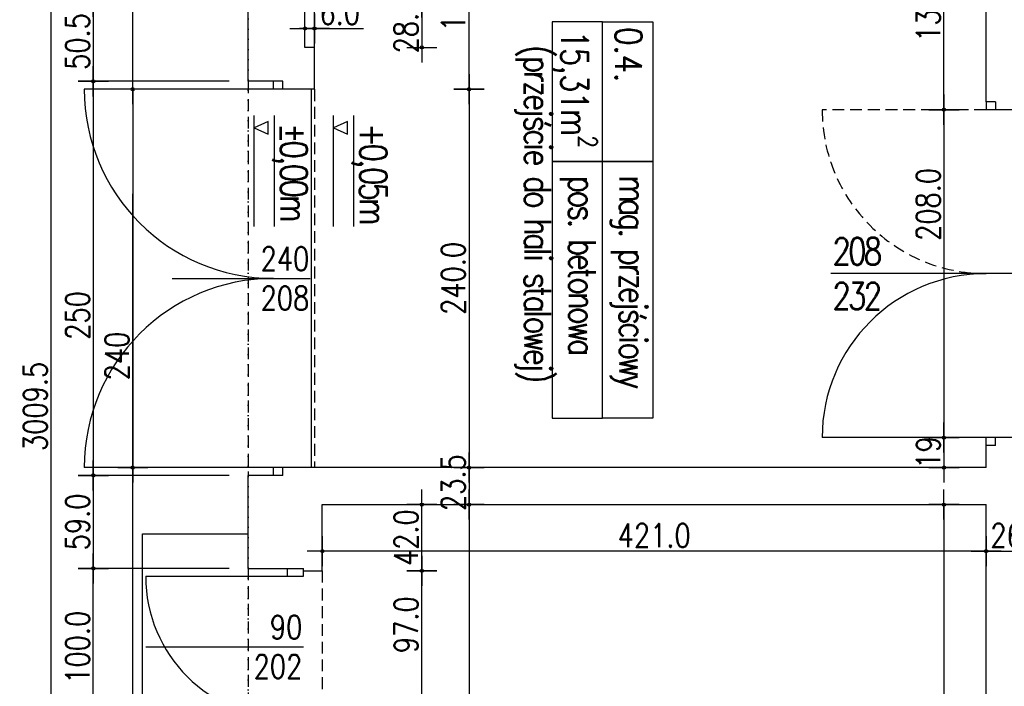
# Model space of a CAD drawing. Header units: millimetres. Extents: x 22865 to 60762, y -18816 to 15611.
# Tile 34 of 256: x 40391 to 41016, y -12675 to -12252. Entities that reach past the tile are written whole.
import ezdxf

# ---------------------------------------------------------------- set-up
doc = ezdxf.new("R2010")
doc.units = ezdxf.units.MM
doc.linetypes.add('DASHED2', pattern=[0.375, 0.25, -0.125])
doc.linetypes.add('DOT', pattern=[6.35, 0, -6.35])
for name, color, linetype in [('OPISY', 6, 'Continuous'), ('sciany murowane', 4, 'Continuous'), ('widokowa', 2, 'Continuous'), ('wyburzenia', 14, 'Continuous'), ('WYMIARY', 6, 'Continuous')]:
    doc.layers.add(name, color=color, linetype=linetype)
doc.styles.add('1-100', font='simplex.shx', dxfattribs={"width": 0.8, "height": 15})
doc.dimstyles.new('1-100', dxfattribs={"dimscale": 0.5, "dimtxt": 100, "dimasz": 1, "dimexe": 0.18, "dimexo": 0.0625, "dimgap": 5, "dimtad": 1, "dimdec": 1, "dimzin": 0, "dimdsep": 46, "dimtxsty": '1-100', "dimblk1": 'K', "dimblk2": 'K', "dimsah": 1, "dimcen": 0.09, "dimse1": 1, "dimse2": 1, "dimadec": 0, "dimazin": 0, "dimtfac": 1, "dimtdec": 1, "dimtofl": 0, "dimtmove": 0, "dimatfit": 3, "dimldrblk": 'K', "dimfxl": 0, "dimtolj": 1, "dimtzin": 0, "dimarcsym": 0})

# ---------------------------------------------------------------- blocks, each defined once
blk = doc.blocks.new('K')
for p, q in [((0, -19.1), (0, 19.1)), ((-19.1, 0), (19.1, 0))]:
    blk.add_line(p, q)
blk.add_circle((0, 0), 2.02)
blk = doc.blocks.new('*D2493')
at = {"layer": 'WYMIARY', "color": 0, "lineweight": -2, "ltscale": 0.2}
blk.add_line((40437.97, -12241.15), (40437.97, -12290.65), dxfattribs=at)
at = {"layer": 'WYMIARY', "color": 0, "linetype": 'ByBlock', "lineweight": -2, "xscale": 0.5, "yscale": 0.5, "zscale": 0.5}
for p, rotation in [((40437.97, -12240.65), 89.9999999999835), ((40437.97, -12291.15), 269.9999999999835)]:
    blk.add_blockref('K', p, dxfattribs=dict(at, rotation=rotation))
at = {"layer": 'WYMIARY', "color": 0, "ltscale": 0.2, "insert": (40427.97, -12265.9), "char_height": 15, "attachment_point": 5, "rotation": 90, "style": '1-100'}
blk.add_mtext('\\A1;50.5', dxfattribs=at)
blk = doc.blocks.new('*D2494')
at = {"layer": 'WYMIARY', "color": 0, "lineweight": -2, "ltscale": 0.2}
blk.add_line((40437.97, -12291.65), (40437.97, -12540.65), dxfattribs=at)
at = {"layer": 'WYMIARY', "color": 0, "linetype": 'ByBlock', "lineweight": -2, "xscale": 0.5, "yscale": 0.5, "zscale": 0.5}
for p, rotation in [((40437.97, -12291.15), 89.99999999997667), ((40437.97, -12541.15), 269.9999999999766)]:
    blk.add_blockref('K', p, dxfattribs=dict(at, rotation=rotation))
at = {"layer": 'WYMIARY', "color": 0, "ltscale": 0.2, "insert": (40427.97, -12439.67), "char_height": 15, "attachment_point": 5, "rotation": 90, "style": '1-100'}
blk.add_mtext('\\A1;250', dxfattribs=at)
blk = doc.blocks.new('*D2496')
at = {"layer": 'WYMIARY', "color": 0, "lineweight": -2, "ltscale": 0.2}
blk.add_line((40437.97, -12541.65), (40437.97, -12599.65), dxfattribs=at)
at = {"layer": 'WYMIARY', "color": 0, "linetype": 'ByBlock', "lineweight": -2, "xscale": 0.5, "yscale": 0.5, "zscale": 0.5}
for p, rotation in [((40437.97, -12541.15), 89.99999999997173), ((40437.97, -12600.15), 269.9999999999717)]:
    blk.add_blockref('K', p, dxfattribs=dict(at, rotation=rotation))
at = {"layer": 'WYMIARY', "color": 0, "ltscale": 0.2, "insert": (40427.97, -12570.65), "char_height": 15, "attachment_point": 5, "rotation": 90, "style": '1-100'}
blk.add_mtext('\\A1;59.0', dxfattribs=at)
blk = doc.blocks.new('*D2497')
at = {"layer": 'WYMIARY', "color": 0, "lineweight": -2, "ltscale": 0.2}
blk.add_line((40462.97, -12296.65), (40462.97, -12535.65), dxfattribs=at)
at = {"layer": 'WYMIARY', "color": 0, "linetype": 'ByBlock', "lineweight": -2, "xscale": 0.5, "yscale": 0.5, "zscale": 0.5}
for p, rotation in [((40462.97, -12296.15), 89.99999999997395), ((40462.97, -12536.15), 269.9999999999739)]:
    blk.add_blockref('K', p, dxfattribs=dict(at, rotation=rotation))
at = {"layer": 'WYMIARY', "color": 0, "ltscale": 0.2, "insert": (40452.97, -12465.42), "char_height": 15, "attachment_point": 5, "rotation": 90, "style": '1-100'}
blk.add_mtext('\\A1;240', dxfattribs=at)
blk = doc.blocks.new('*D2498')
at = {"layer": 'WYMIARY', "color": 0, "lineweight": -2, "ltscale": 0.2}
blk.add_line((40646.32, -12241.65), (40646.32, -12269.15), dxfattribs=at)
at = {"layer": 'WYMIARY', "color": 0, "linetype": 'ByBlock', "lineweight": -2, "xscale": 0.5, "yscale": 0.5, "zscale": 0.5}
for p, rotation in [((40646.32, -12241.15), 90), ((40646.32, -12269.65), 270)]:
    blk.add_blockref('K', p, dxfattribs=dict(at, rotation=rotation))
at = {"layer": 'WYMIARY', "color": 0, "ltscale": 0.2, "insert": (40636.32, -12255.4), "char_height": 15, "attachment_point": 5, "rotation": 90, "style": '1-100'}
blk.add_mtext('\\A1;28.5', dxfattribs=at)
blk = doc.blocks.new('*D2502')
at = {"layer": 'WYMIARY', "color": 0, "lineweight": -2, "ltscale": 0.2}
for p, q in [((40571.69, -12257.63), (40571.19, -12257.63)), ((40578.69, -12257.63), (40609.33, -12257.63))]:
    blk.add_line(p, q, dxfattribs=at)
at = {"layer": 'WYMIARY', "color": 0, "linetype": 'ByBlock', "lineweight": -2, "xscale": 0.5, "yscale": 0.5, "zscale": 0.5}
for p, rotation in [((40572.19, -12257.63), 359.9999999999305), ((40578.19, -12257.63), 179.9999999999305)]:
    blk.add_blockref('K', p, dxfattribs=dict(at, rotation=rotation))
at = {"layer": 'WYMIARY', "color": 0, "ltscale": 0.2, "insert": (40594.26, -12247.63), "char_height": 15, "attachment_point": 5, "style": '1-100'}
blk.add_mtext('\\A1;6.0', dxfattribs=at)
blk = doc.blocks.new('*D2505')
at = {"layer": 'WYMIARY', "color": 0, "lineweight": -2, "ltscale": 0.2}
blk.add_line((40977.47, -12308.65), (40977.47, -12177.15), dxfattribs=at)
at = {"layer": 'WYMIARY', "color": 0, "linetype": 'ByBlock', "lineweight": -2, "xscale": 0.5, "yscale": 0.5, "zscale": 0.5}
for p, rotation in [((40977.47, -12176.65), 89.99999999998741), ((40977.47, -12309.15), 269.9999999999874)]:
    blk.add_blockref('K', p, dxfattribs=dict(at, rotation=rotation))
at = {"layer": 'WYMIARY', "color": 0, "ltscale": 0.2, "insert": (40967.47, -12242.9), "char_height": 15, "attachment_point": 5, "rotation": 90, "style": '1-100'}
blk.add_mtext('\\A1;132.5', dxfattribs=at)
blk = doc.blocks.new('*D2506')
at = {"layer": 'WYMIARY', "color": 0, "lineweight": -2, "ltscale": 0.2}
blk.add_line((40676.27, -12295.65), (40676.27, -12177.15), dxfattribs=at)
at = {"layer": 'WYMIARY', "color": 0, "linetype": 'ByBlock', "lineweight": -2, "xscale": 0.5, "yscale": 0.5, "zscale": 0.5}
for p, rotation in [((40676.27, -12176.65), 90.0000000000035), ((40676.27, -12296.15), 270.0000000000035)]:
    blk.add_blockref('K', p, dxfattribs=dict(at, rotation=rotation))
at = {"layer": 'WYMIARY', "color": 0, "ltscale": 0.2, "insert": (40666.27, -12236.4), "char_height": 15, "attachment_point": 5, "rotation": 90, "style": '1-100'}
blk.add_mtext('\\A1;119.5', dxfattribs=at)
blk = doc.blocks.new('*D2507')
at = {"layer": 'WYMIARY', "color": 0, "lineweight": -2, "ltscale": 0.2}
blk.add_line((40977.47, -12309.65), (40977.47, -12516.65), dxfattribs=at)
at = {"layer": 'WYMIARY', "color": 0, "linetype": 'ByBlock', "lineweight": -2, "xscale": 0.5, "yscale": 0.5, "zscale": 0.5}
for p, rotation in [((40977.47, -12309.15), 90.00000000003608), ((40977.47, -12517.15), 270.0000000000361)]:
    blk.add_blockref('K', p, dxfattribs=dict(at, rotation=rotation))
at = {"layer": 'WYMIARY', "color": 0, "ltscale": 0.2, "insert": (40967.47, -12369.22), "char_height": 15, "attachment_point": 5, "rotation": 90, "style": '1-100'}
blk.add_mtext('\\A1;208.0', dxfattribs=at)
blk = doc.blocks.new('*D2508')
at = {"layer": 'WYMIARY', "color": 0, "lineweight": -2}
blk.add_line((40977.47, -12517.65), (40977.47, -12535.65), dxfattribs=at)
at = {"layer": 'WYMIARY', "color": 0, "linetype": 'ByBlock', "lineweight": -2, "xscale": 0.5, "yscale": 0.5, "zscale": 0.5}
for p, rotation in [((40977.47, -12517.15), 89.99999999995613), ((40977.47, -12536.15), 269.9999999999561)]:
    blk.add_blockref('K', p, dxfattribs=dict(at, rotation=rotation))
at = {"layer": 'WYMIARY', "color": 0, "ltscale": 0.2, "insert": (40967.47, -12526.59), "char_height": 15, "attachment_point": 5, "rotation": 90, "style": '1-100'}
blk.add_mtext('\\A1;19', dxfattribs=at)
blk = doc.blocks.new('*D2517')
at = {"layer": 'WYMIARY', "color": 0, "lineweight": -2, "ltscale": 0.2}
blk.add_line((40437.97, -12699.65), (40437.97, -12600.65), dxfattribs=at)
at = {"layer": 'WYMIARY', "color": 0, "linetype": 'ByBlock', "lineweight": -2, "xscale": 0.5, "yscale": 0.5, "zscale": 0.5}
for p, rotation in [((40437.97, -12600.15), 90.00000000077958), ((40437.97, -12700.15), 270.0000000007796)]:
    blk.add_blockref('K', p, dxfattribs=dict(at, rotation=rotation))
at = {"layer": 'WYMIARY', "color": 0, "ltscale": 0.2, "insert": (40427.97, -12650.15), "char_height": 15, "attachment_point": 5, "rotation": 90, "style": '1-100'}
blk.add_mtext('\\A1;100.0', dxfattribs=at)
blk = doc.blocks.new('*D2519')
at = {"layer": 'WYMIARY', "color": 0, "lineweight": -2, "ltscale": 0.2}
blk.add_line((40646.32, -12698.15), (40646.32, -12602.15), dxfattribs=at)
at = {"layer": 'WYMIARY', "color": 0, "linetype": 'ByBlock', "lineweight": -2, "xscale": 0.5, "yscale": 0.5, "zscale": 0.5}
for p, rotation in [((40646.32, -12601.65), 90), ((40646.32, -12698.65), 270)]:
    blk.add_blockref('K', p, dxfattribs=dict(at, rotation=rotation))
at = {"layer": 'WYMIARY', "color": 0, "ltscale": 0.2, "insert": (40636.32, -12635.86), "char_height": 15, "attachment_point": 5, "rotation": 90, "style": '1-100'}
blk.add_mtext('\\A1;97.0', dxfattribs=at)
blk = doc.blocks.new('*D2520')
at = {"layer": 'WYMIARY', "color": 0, "lineweight": -2, "ltscale": 0.2}
blk.add_line((40646.32, -12601.15), (40646.32, -12560.15), dxfattribs=at)
at = {"layer": 'WYMIARY', "color": 0, "linetype": 'ByBlock', "lineweight": -2, "xscale": 0.5, "yscale": 0.5, "zscale": 0.5}
for p, rotation in [((40646.32, -12559.65), 90), ((40646.32, -12601.65), 270)]:
    blk.add_blockref('K', p, dxfattribs=dict(at, rotation=rotation))
at = {"layer": 'WYMIARY', "color": 0, "ltscale": 0.2, "insert": (40636.32, -12580.65), "char_height": 15, "attachment_point": 5, "rotation": 90, "style": '1-100'}
blk.add_mtext('\\A1;42.0', dxfattribs=at)
blk = doc.blocks.new('*D2521')
at = {"layer": 'WYMIARY', "color": 0, "lineweight": -2, "ltscale": 0.2}
blk.add_line((40676.27, -12296.65), (40676.27, -12535.65), dxfattribs=at)
at = {"layer": 'WYMIARY', "color": 0, "linetype": 'ByBlock', "lineweight": -2, "xscale": 0.5, "yscale": 0.5, "zscale": 0.5}
for p, rotation in [((40676.27, -12296.15), 89.9999999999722), ((40676.27, -12536.15), 269.9999999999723)]:
    blk.add_blockref('K', p, dxfattribs=dict(at, rotation=rotation))
at = {"layer": 'WYMIARY', "color": 0, "ltscale": 0.2, "insert": (40666.27, -12416.15), "char_height": 15, "attachment_point": 5, "rotation": 90, "style": '1-100'}
blk.add_mtext('\\A1;240.0', dxfattribs=at)
blk = doc.blocks.new('*D2522')
at = {"layer": 'WYMIARY', "color": 0, "lineweight": -2, "ltscale": 0.2}
blk.add_line((40676.27, -12536.65), (40676.27, -12559.15), dxfattribs=at)
at = {"layer": 'WYMIARY', "color": 0, "linetype": 'ByBlock', "lineweight": -2, "xscale": 0.5, "yscale": 0.5, "zscale": 0.5}
for p, rotation in [((40676.27, -12536.15), 90), ((40676.27, -12559.65), 270)]:
    blk.add_blockref('K', p, dxfattribs=dict(at, rotation=rotation))
at = {"layer": 'WYMIARY', "color": 0, "ltscale": 0.2, "insert": (40666.27, -12545.71), "char_height": 15, "attachment_point": 5, "rotation": 90, "style": '1-100'}
blk.add_mtext('\\A1;23.5', dxfattribs=at)
blk = doc.blocks.new('*D2547')
at = {"layer": 'WYMIARY', "color": 0, "lineweight": -2, "ltscale": 0.2}
blk.add_line((41003.69, -12589.2), (40583.69, -12589.2), dxfattribs=at)
at = {"layer": 'WYMIARY', "color": 0, "linetype": 'ByBlock', "lineweight": -2, "xscale": 0.5, "yscale": 0.5, "zscale": 0.5, "rotation": 180}
blk.add_blockref('K', (40583.19, -12589.2), dxfattribs=at)
at = {"layer": 'WYMIARY', "color": 0, "linetype": 'ByBlock', "lineweight": -2, "xscale": 0.5, "yscale": 0.5, "zscale": 0.5}
blk.add_blockref('K', (41004.19, -12589.2), dxfattribs=at)
at = {"layer": 'WYMIARY', "color": 0, "ltscale": 0.2, "insert": (40793.69, -12579.2), "char_height": 15, "attachment_point": 5, "style": '1-100'}
blk.add_mtext('\\A1;421.0', dxfattribs=at)
blk = doc.blocks.new('*D2555')
at = {"layer": 'WYMIARY', "color": 0, "lineweight": -2, "ltscale": 0.2}
blk.add_line((40676.27, -12560.15), (40676.27, -13369.15), dxfattribs=at)
at = {"layer": 'WYMIARY', "color": 0, "linetype": 'ByBlock', "lineweight": -2, "xscale": 0.5, "yscale": 0.5, "zscale": 0.5}
for p, rotation in [((40676.27, -12559.65), 90), ((40676.27, -13369.65), 270)]:
    blk.add_blockref('K', p, dxfattribs=dict(at, rotation=rotation))
at = {"layer": 'WYMIARY', "color": 0, "ltscale": 0.2, "insert": (40666.27, -12964.65), "char_height": 15, "attachment_point": 5, "rotation": 90, "style": '1-100'}
blk.add_mtext('\\A1;810.0', dxfattribs=at)
blk = doc.blocks.new('*D2558')
at = {"layer": 'WYMIARY', "color": 0, "lineweight": -2, "ltscale": 0.2}
blk.add_line((40977.47, -12560.15), (40977.47, -13369.15), dxfattribs=at)
at = {"layer": 'WYMIARY', "color": 0, "linetype": 'ByBlock', "lineweight": -2, "xscale": 0.5, "yscale": 0.5, "zscale": 0.5}
for p, rotation in [((40977.47, -12559.65), 90), ((40977.47, -13369.65), 270)]:
    blk.add_blockref('K', p, dxfattribs=dict(at, rotation=rotation))
at = {"layer": 'WYMIARY', "color": 0, "ltscale": 0.2, "insert": (40967.47, -12964.65), "char_height": 15, "attachment_point": 5, "rotation": 90, "style": '1-100'}
blk.add_mtext('\\A1;810.0', dxfattribs=at)
blk = doc.blocks.new('*D2576')
at = {"layer": 'WYMIARY', "color": 0, "lineweight": -2}
blk.add_line((41004.69, -12589.2), (41029.69, -12589.2), dxfattribs=at)
at = {"layer": 'WYMIARY', "color": 0, "linetype": 'ByBlock', "lineweight": -2, "xscale": 0.5, "yscale": 0.5, "zscale": 0.5, "rotation": 180}
blk.add_blockref('K', (41004.19, -12589.2), dxfattribs=at)
at = {"layer": 'WYMIARY', "color": 0, "linetype": 'ByBlock', "lineweight": -2, "xscale": 0.5, "yscale": 0.5, "zscale": 0.5}
blk.add_blockref('K', (41030.19, -12589.2), dxfattribs=at)
at = {"layer": 'WYMIARY', "color": 0, "ltscale": 0.2, "insert": (41017.19, -12579.2), "char_height": 15, "attachment_point": 5, "style": '1-100'}
blk.add_mtext('\\A1;26', dxfattribs=at)
blk = doc.blocks.new('*D2627')
at = {"layer": 'WYMIARY', "color": 0, "lineweight": -2, "ltscale": 0.2}
blk.add_line((40411.12, -10993.15), (40411.12, -14001.65), dxfattribs=at)
at = {"layer": 'WYMIARY', "color": 0, "linetype": 'ByBlock', "lineweight": -2, "xscale": 0.5, "yscale": 0.5, "zscale": 0.5}
for p, rotation in [((40411.12, -10992.65), 90), ((40411.12, -14002.15), 270)]:
    blk.add_blockref('K', p, dxfattribs=dict(at, rotation=rotation))
at = {"layer": 'WYMIARY', "color": 0, "ltscale": 0.2, "insert": (40401.12, -12497.4), "char_height": 15, "attachment_point": 5, "rotation": 90, "style": '1-100'}
blk.add_mtext('\\A1;3009.5', dxfattribs=at)

msp = doc.modelspace()

# ---------------------------------------------------------------- linework, layer by layer
at = {"layer": 'OPISY'}
for points in [[(40760.97, -12342.02), (40760.97, -12253.39), (40729.04, -12253.39), (40729.04, -12342.02)], [(40792.91, -12253.39), (40792.91, -12342.02), (40760.97, -12342.02), (40760.97, -12253.39)], [(40760.97, -12504.86), (40760.97, -12342.02), (40729.04, -12342.02), (40729.04, -12504.86)], [(40792.91, -12342.02), (40792.91, -12504.86), (40760.97, -12504.86), (40760.97, -12342.02)], [(40760.97, -12504.86), (40760.97, -12342.02), (40792.91, -12342.02), (40792.91, -12504.86)]]:
    msp.add_lwpolyline(points, close=True, dxfattribs=at)
at = {"layer": 'sciany murowane', "color": 2, "ltscale": 0.2}
for p, q in [((40578.19, -12269.65), (40578.19, -12176.65)), ((40552.19, -12296.15), (40552.19, -12291.15)), ((40558.19, -12296.15), (40432.19, -12296.15)), ((40576.19, -12296.15), (40576.19, -12536.15)), ((41004.19, -12304.15), (41004.19, -12309.15)), ((41010.19, -12309.15), (41004.19, -12309.15)), ((41004.19, -12517.15), (40900.19, -12517.15)), ((41004.19, -12522.15), (41004.19, -12517.15)), ((41010.19, -12517.15), (41004.19, -12517.15)), ((40558.19, -12536.15), (40432.19, -12536.15)), ((40552.19, -12541.15), (40552.19, -12536.15)), ((40469.19, -12711.15), (40469.19, -12578.15)), ((40469.19, -12578.15), (40536.19, -12578.15)), ((40561.19, -12605.15), (40561.19, -12600.15)), ((40471.19, -12605.15), (40571.19, -12605.15)), ((40571.19, -12605.15), (40571.19, -12601.65))]:
    msp.add_line(p, q, dxfattribs=at)
at = {"layer": 'sciany murowane', "ltscale": 20}
for p, q in [((41004.19, -12304.15), (41004.19, -12176.65)), ((41010.19, -12304.15), (41010.19, -12309.15)), ((41010.19, -12522.15), (41010.19, -12517.15)), ((41004.19, -12536.15), (41004.19, -12522.15)), ((40583.19, -12559.65), (41004.19, -12559.65)), ((41004.19, -13959.15), (41004.19, -12559.65))]:
    msp.add_line(p, q, dxfattribs=at)
at = {"layer": 'sciany murowane', "ltscale": 0.2}
for p, q in [((40536.19, -12291.15), (40536.19, -12240.65)), ((40572.19, -12269.65), (40572.19, -12241.15)), ((40578.19, -12269.65), (40572.19, -12269.65)), ((40578.19, -12296.15), (40578.19, -12269.65)), ((40558.19, -12291.15), (40536.19, -12291.15)), ((40558.19, -12296.15), (40558.19, -12291.15)), ((40578.19, -12296.15), (40558.19, -12296.15)), ((41010.19, -12304.15), (41004.19, -12304.15)), ((41030.19, -12309.15), (41010.19, -12309.15)), ((41030.19, -12517.15), (41010.19, -12517.15)), ((41010.19, -12522.15), (41004.19, -12522.15)), ((41004.19, -12536.15), (40552.19, -12536.15)), ((40558.19, -12541.15), (40558.19, -12536.15)), ((40536.19, -12600.15), (40536.19, -12541.15)), ((40558.19, -12541.15), (40536.19, -12541.15)), ((40583.19, -12601.65), (40583.19, -12559.65)), ((40536.19, -12600.15), (40571.19, -12600.15)), ((40571.19, -12601.65), (40571.19, -12600.15)), ((40571.19, -12601.65), (40583.19, -12601.65))]:
    msp.add_line(p, q, dxfattribs=at)
at = {"layer": 'widokowa', "color": 1, "linetype": 'DASHED2', "ltscale": 30}
for p, q in [((40536.19, -12291.15), (40536.19, -12541.15)), ((40578.19, -12296.15), (40578.19, -12536.15)), ((41004.19, -12309.15), (40900.19, -12309.15)), ((40536.19, -12600.15), (40536.19, -12700.15)), ((40583.19, -12601.65), (40583.19, -12698.65))]:
    msp.add_line(p, q, dxfattribs=at)
msp.add_arc((41004.19, -12309.15), 104, 180, 270, dxfattribs=at)
at = {"layer": 'wyburzenia', "linetype": 'DOT'}
msp.add_line((40536.19, -10980.86), (40536.19, -13983.21), dxfattribs=at)
at = {"layer": 'WYMIARY', "ltscale": 0.2}
for p, q in [((40462.97, -12286.59), (40462.97, -12240.65)), ((40437.97, -12313.68), (40437.97, -12524.86)), ((40539.92, -12383.15), (40539.92, -12312.8)), ((40552.92, -12383.15), (40552.92, -12312.8)), ((40590.26, -12383.15), (40590.26, -12312.8)), ((40603.26, -12383.15), (40603.26, -12312.8)), ((40462.97, -12908.15), (40462.97, -12362.48)), ((41030.19, -12413.15), (40905.69, -12413.1)), ((40487.97, -12416.15), (40575.5, -12416.15)), ((40571.19, -12650.15), (40471.19, -12650.15))]:
    msp.add_line(p, q, dxfattribs=at)
at = {"layer": 'WYMIARY'}
for p, q in [((40524.2, -12291.15), (40447.53, -12291.15)), ((40524.2, -12541.15), (40447.53, -12541.15)), ((40524.2, -12600.15), (40447.53, -12600.15))]:
    msp.add_line(p, q, dxfattribs=at)
at = {"layer": 'WYMIARY', "ltscale": 0.2}
for points in [[(40548.92, -12316.65), (40539.92, -12320.65), (40548.92, -12324.65), (40548.92, -12316.65)], [(40599.26, -12316.65), (40590.26, -12320.65), (40599.26, -12324.65), (40599.26, -12316.65)]]:
    msp.add_lwpolyline(points, dxfattribs=at)
for centre, radius, start, end in [((40552.19, -12296.15), 120, 180, 270), ((40552.19, -12536.15), 120, 90, 180), ((40561.19, -12605.15), 90, 180, 270)]:
    msp.add_arc(centre, radius, start, end, dxfattribs=at)
at = {"layer": 'WYMIARY', "color": 1, "ltscale": 0.2}
msp.add_arc((41004.19, -12517.15), 104, 90, 180, dxfattribs=at)

# ---------------------------------------------------------------- texts
at = {"layer": 'OPISY', "color": 2, "insert": (40777.44, -12256.74), "char_height": 17, "width": 183.8811, "attachment_point": 4, "rotation": 270, "style": '1-100'}
msp.add_mtext('{\\Fsimplex8|c238;0.4.}', dxfattribs=at)
at = {"layer": 'OPISY', "color": 1, "insert": (40743.51, -12258.92), "char_height": 17, "width": 183.8811, "attachment_point": 4, "rotation": 270, "style": '1-100'}
msp.add_mtext('\\A1;{\\T0.95;\\Fsimplex8|c238;15,31m{\\H0.7x;\\S2^ ;}}', dxfattribs=at)
at = {"layer": 'OPISY', "char_height": 17, "width": 302.1591, "attachment_point": 4, "style": '1-100'}
for s, insert, rotation in [('{\\T0.8;\\Fsimplex8|c238;(przejście do hali stalowej)}', (40717.07, -12268.17), 270), ('{\\T0.8;\\Fsimplex8|c238;pos. betonowa}', (40745.26, -12351.14), 270), ('{\\T0.8;\\Fsimplex8|c238;mag. przejściowy }', (40777.44, -12350.86), 270), ('{\\T0.8;\\Fsimplex8|c238;208\\P232}', (40906.74, -12413.09), 359.88303)]:
    msp.add_mtext(s, dxfattribs=dict(at, insert=insert, rotation=rotation))
at = {"layer": 'WYMIARY', "ltscale": 0.2, "char_height": 17, "width": 302.1591, "attachment_point": 4, "rotation": 270, "style": '1-100'}
for s, insert in [('{\\T0.8;\\Fsimplex8|c238;+0,05m}', (40612.95, -12317.77)), ('{\\T0.8;\\Fsimplex8|c238;%%P0,00m}', (40562.61, -12317.77))]:
    msp.add_mtext(s, dxfattribs=dict(at, insert=insert))
at = {"layer": 'WYMIARY', "ltscale": 0.2, "char_height": 15, "attachment_point": 1, "style": '1-100'}
for s, insert, width in [('240\\P208', (40544.07, -12396.19), 63.8053), ('\\pxqr;90\\P202\\P\\pq*;', (40504.71, -12629.9), 65.8053)]:
    msp.add_mtext(s, dxfattribs=dict(at, insert=insert, width=width))

# ---------------------------------------------------------------- dimensions: what is measured, and where the dimension line sits
at = {"layer": 'WYMIARY', "ltscale": 0.2}
for base, p1, p2, picture, middle in [((40411.12, -14002.15), (40428.42, -10992.65), (40428.42, -14002.15), '*D2627', (40401.12, -12497.4)), ((40676.27, -13369.65), (40666.71, -12559.65), (40704.19, -13369.65), '*D2555', (40666.27, -12964.65))]:
    dim = msp.add_linear_dim(base=base, p1=p1, p2=p2, angle=270, dimstyle='1-100', dxfattribs=at)
    dim.commit()
    dim.dimension.update_dxf_attribs({"geometry": picture, "text_midpoint": middle})
for p1, p2, distance, picture, middle in [((40578.19, -12296.15), (40578.19, -12176.65), -98.08, '*D2506', (40666.27, -12236.4)), ((41004.19, -12309.15), (41004.19, -12176.65), 26.72, '*D2505', (40967.47, -12242.9)), ((40461.84, -12240.65), (40461.84, -12291.15), -23.87, '*D2493', (40427.97, -12265.9)), ((40572.19, -12269.65), (40578.19, -12269.65), 12.02, '*D2502', (40594.26, -12247.63)), ((40676.74, -12296.15), (40676.74, -12536.15), -0.47, '*D2521', (40666.27, -12416.15)), ((40461.84, -12541.15), (40461.84, -12600.15), -23.87, '*D2496', (40427.97, -12570.65)), ((40636.76, -12601.65), (40636.76, -12559.65), -9.56, '*D2520', (40636.32, -12580.65)), ((40536.19, -12700.15), (40536.19, -12600.15), 98.22, '*D2517', (40427.97, -12650.15))]:
    dim = msp.add_aligned_dim(p1=p1, p2=p2, distance=distance, dimstyle='1-100', dxfattribs=at)
    dim.commit()
    dim.dimension.update_dxf_attribs({"geometry": picture, "text_midpoint": middle})
for base, p1, p2, angle, picture, middle in [((40646.32, -12269.65), (40574.42, -12241.15), (40574.42, -12269.65), 270, '*D2498', (40646.32, -12255.4)), ((40977.47, -12517.15), (40993.97, -12309.15), (40993.97, -12517.15), 270, '*D2507', (40977.47, -12369.22)), ((40676.27, -12559.65), (40688.35, -12536.15), (40688.35, -12559.65), 270, '*D2522', (40676.27, -12545.71)), ((40646.32, -12601.65), (40581.42, -12698.65), (40581.42, -12601.65), 90, '*D2519', (40646.32, -12635.86))]:
    dim = msp.add_linear_dim(base=base, p1=p1, p2=p2, angle=angle, dimstyle='1-100', dxfattribs=at)
    dim.commit()
    dim.dimension.update_dxf_attribs({"geometry": picture, "text_midpoint": middle, "dimtype": 161})
for base, p1, p2, picture, middle in [((40437.97, -12541.15), (40461.84, -12291.15), (40461.84, -12541.15), '*D2494', (40437.97, -12439.67)), ((40462.97, -12536.15), (40476.08, -12296.15), (40476.08, -12536.15), '*D2497', (40462.97, -12465.42))]:
    dim = msp.add_linear_dim(base=base, p1=p1, p2=p2, angle=270, dimstyle='1-100', override={"dimdec": 0, "dimtxsty": '1-100', "dimldrblk": 'K'}, dxfattribs=at)
    dim.commit()
    dim.dimension.update_dxf_attribs({"geometry": picture, "text_midpoint": middle, "dimtype": 161})
at = {"layer": 'WYMIARY'}
dim = msp.add_linear_dim(base=(40977.47, -12536.15), p1=(40982.28, -12517.15), p2=(40982.28, -12536.15), angle=270, dimstyle='1-100', override={"dimdec": 0, "dimtxsty": '1-100', "dimldrblk": 'K'}, dxfattribs=at)
dim.commit()
dim.dimension.update_dxf_attribs({"geometry": '*D2508', "text_midpoint": (40977.47, -12526.59), "dimtype": 161})
at = {"layer": 'WYMIARY', "ltscale": 0.2}
dim = msp.add_linear_dim(base=(40977.47, -13369.65), p1=(40964.74, -12559.65), p2=(40964.74, -13369.65), angle=270, dimstyle='1-100', override={"dimtxsty": '1-100', "dimldrblk": 'K'}, dxfattribs=at)
dim.commit()
dim.dimension.update_dxf_attribs({"geometry": '*D2558', "text_midpoint": (40967.47, -12964.65)})
dim = msp.add_linear_dim(base=(40583.19, -12589.2), p1=(41004.19, -12590.82), p2=(40583.19, -12590.82), dimstyle='1-100', dxfattribs=at)
dim.commit()
dim.dimension.update_dxf_attribs({"geometry": '*D2547', "text_midpoint": (40793.69, -12579.2)})
at = {"layer": 'WYMIARY'}
dim = msp.add_linear_dim(base=(41030.19, -12589.2), p1=(41004.19, -12579.64), p2=(41030.19, -12579.64), dimstyle='1-100', override={"dimdec": 0, "dimtxsty": '1-100', "dimldrblk": 'K'}, dxfattribs=at)
dim.commit()
dim.dimension.update_dxf_attribs({"geometry": '*D2576', "text_midpoint": (41017.19, -12579.2)})

doc.saveas('drawing.dxf')
